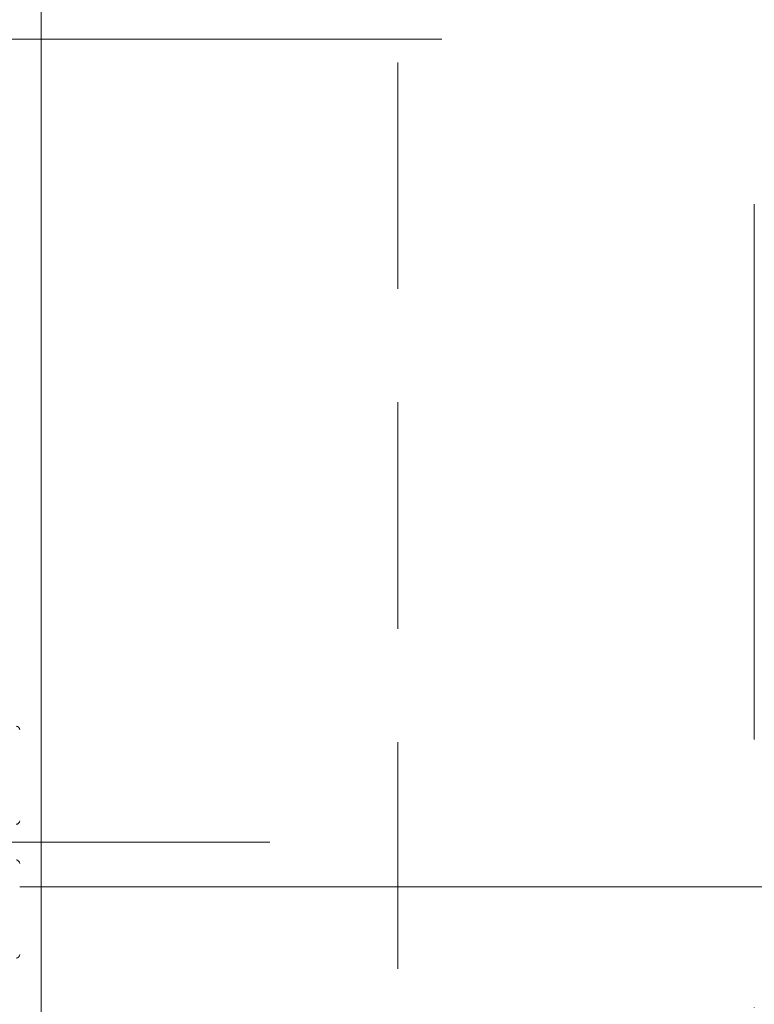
# Model space of a CAD drawing. Header units: millimetres. Extents: x 213386 to 459888, y 74252 to 208052.
# Tile 86 of 256: x 373271 to 373477, y 157062 to 157338. Entities that reach past the tile are written whole.
import ezdxf

# ---------------------------------------------------------------- set-up
doc = ezdxf.new("R2010")
doc.units = ezdxf.units.MM
for name, pattern in [('CK_Čerchovaná 50', [6, 3, -1.5, 0, -1.5]), ('ČERCHOVANÁ', [25.4, 12.7, -6.35, 0, -6.35]), ('ČÁRKOVANÁ', [19.05, 12.7, -6.35])]:
    doc.linetypes.add(name, pattern=pattern)
for name, color, linetype, lineweight in [('FASÁDA DETAILNÍ', 255, 'Continuous', 0), ('NOVA', 255, 'Continuous', 0), ('OSY', 255, 'Continuous', 0), ('TENKA', 255, 'Continuous', 0)]:
    doc.layers.add(name, color=color, linetype=linetype, lineweight=lineweight)

msp = doc.modelspace()

# ---------------------------------------------------------------- linework, layer by layer
at = {"layer": 'FASÁDA DETAILNÍ'}
for p, q in [((373276.638, 145732.154), (373276.638, 168932.154)), ((373340.762, 157107.154), (373015.071, 157107.154)), ((373340.762, 157107.154), (373015.071, 157107.154))]:
    msp.add_line(p, q, dxfattribs=at)
at = {"layer": 'FASÁDA DETAILNÍ', "linetype": 'ČÁRKOVANÁ', "ltscale": 5}
msp.add_line((373376.638, 145832.154), (373376.638, 168832.154), dxfattribs=at)
at = {"layer": 'FASÁDA DETAILNÍ'}
for points in [[(373270.638, 157138.654, 0.4142135), (373269.638, 157139.654)], [(373270.638, 157138.654, 0.4142135), (373269.638, 157139.654)], [(373269.638, 157112.154, 0.4142136), (373270.638, 157113.154)], [(373269.638, 157112.154, 0.4142136), (373270.638, 157113.154)], [(373269.638, 157102.154, -0.4142136), (373270.638, 157101.154)], [(373269.638, 157102.154, -0.4142136), (373270.638, 157101.154)], [(373270.638, 157075.654, -0.4142135), (373269.638, 157074.654)], [(373270.638, 157075.654, -0.4142135), (373269.638, 157074.654)]]:
    msp.add_lwpolyline(points, format="xyb", dxfattribs=at)
at = {"layer": 'NOVA'}
msp.add_line((373576.638, 157094.654), (373270.638, 157094.654), dxfattribs=at)
at = {"layer": 'OSY', "linetype": 'ČERCHOVANÁ', "ltscale": 25}
msp.add_line((400063.194, 157332.154), (372424.222, 157332.154), dxfattribs=at)
at = {"layer": 'TENKA', "linetype": 'CK_Čerchovaná 50', "ltscale": 50}
msp.add_line((373476.638, 145732.154), (373476.638, 168932.154), dxfattribs=at)

doc.saveas('drawing.dxf')
